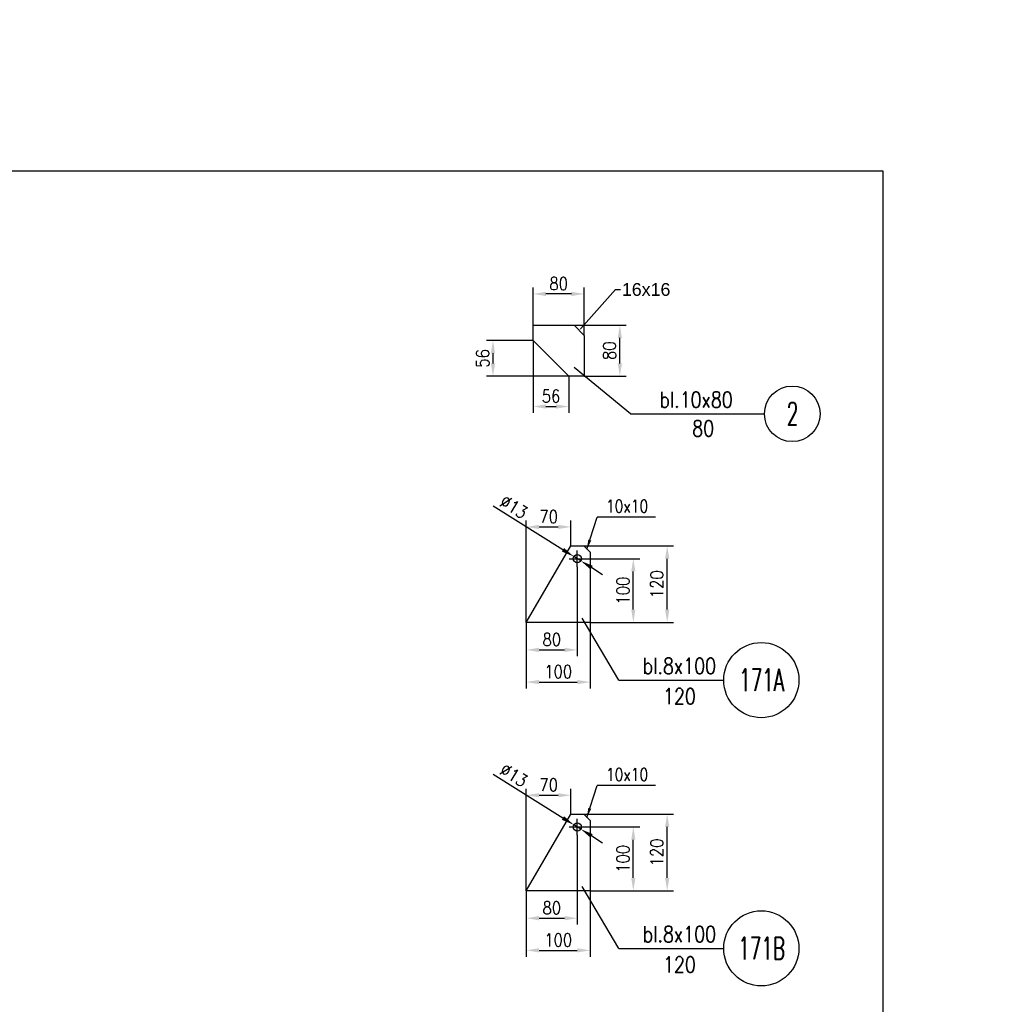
# Model space of a CAD drawing. Header units: millimetres. Extents: x -34919 to 306996, y -293018 to -145733.
# Tile 252 of 256: x 85880 to 87402, y -185681 to -184138. Entities that reach past the tile are written whole.
import ezdxf
from ezdxf import colors
from ezdxf.entities.mleader import LeaderData, LeaderLine
from ezdxf.enums import TextEntityAlignment as Align
from ezdxf.math import Vec2, Vec3

# ---------------------------------------------------------------- set-up
doc = ezdxf.new("R2010")
doc.units = ezdxf.units.MM
doc.header["$LTSCALE"] = 3
doc.linetypes.add('DASHDOT', pattern=[25.4, 12.7, -6.35, 0, -6.35])
for name, color, linetype in [('blaszki', 6, 'Continuous'), ('CIENKA', 4, 'Continuous'), ('K-wypełnienia', 8, 'Continuous'), ('oznaczenia', 4, 'Continuous'), ('Prz', 5, 'Continuous'), ('slupki', 7, 'Continuous')]:
    doc.layers.add(name, color=color, linetype=linetype)
doc.layers.add('OPISY', color=2, linetype='Continuous', lineweight=13)
doc.layers.add('SIATKA', color=5, linetype='Continuous', lineweight=18)
doc.styles.add('NOVE3', font='romans.shx', dxfattribs={"width": 0.7})
doc.styles.add('R20', font='romans.shx', dxfattribs={"width": 0.85})
doc.styles.add('R40', font='romans.shx', dxfattribs={"width": 0.8, "height": 40})
doc.styles.add('R50', font='romans.shx', dxfattribs={"width": 0.85, "height": 50})
doc.styles.get("Standard").update_dxf_attribs({"font": 'arial.ttf', "height": 25})
doc.styles.add('WYMIAR1', font='ROMANS.shx', dxfattribs={"width": 0.7, "oblique": 15})
doc.dimstyles.new('NORM20', dxfattribs={"dimscale": 20, "dimtxt": 2, "dimasz": 1.5, "dimexe": 1, "dimexo": 1, "dimgap": 1, "dimtad": 1, "dimdec": 0, "dimzin": 0, "dimdsep": 46, "dimtxsty": 'WYMIAR1', "dimcen": 1.5, "dimclrd": 4, "dimclre": 4, "dimclrt": 3, "dimadec": 0, "dimazin": 0, "dimtfac": 1, "dimtdec": 0, "dimtmove": 2, "dimatfit": 3, "dimfxl": 1, "dimtolj": 1, "dimtzin": 0, "dimarcsym": 0})
doc.dimstyles.new('Skala 1_10', dxfattribs={"dimscale": 10, "dimtxt": 2, "dimasz": 2, "dimexe": 1, "dimexo": 0, "dimtad": 1, "dimdec": 0, "dimdsep": 46, "dimtxsty": 'R20', "dimcen": 0, "dimclrd": 4, "dimclre": 4, "dimclrt": 3, "dimadec": 0, "dimazin": 0, "dimtfac": 1, "dimtdec": 0, "dimtix": 1, "dimtmove": 0, "dimatfit": 2, "dimfxl": 1, "dimtolj": 1, "dimtzin": 0, "dimarcsym": 0})

# ---------------------------------------------------------------- blocks, each defined once
blk = doc.blocks.new('*D354')
at = {"color": 4, "lineweight": -2, "transparency": 16777216}
for p, q in [((86748.8, -184616.7), (86830.7, -184616.7)), ((86820.7, -184676.7), (86820.7, -184636.7)), ((86764.8, -184696.7), (86830.7, -184696.7))]:
    blk.add_line(p, q, dxfattribs=at)
at = {"color": 4, "transparency": 16777216}
for points in [[(86817.4, -184636.7), (86824, -184636.7), (86820.7, -184616.7)], [(86817.4, -184676.7), (86824, -184676.7), (86820.7, -184696.7)]]:
    blk.add_solid(points, dxfattribs=at)
at = {"layer": 'Defpoints', "color": 0, "transparency": 16777216}
for p in [(86748.8, -184616.7, 0), (86820.7, -184616.7), (86764.8, -184696.7, 0)]:
    blk.add_point(p, dxfattribs=at)
at = {"color": 3, "transparency": 16777216, "insert": (86804.4, -184656.7), "char_height": 20, "attachment_point": 5, "rotation": 90, "style": 'R20'}
blk.add_mtext('\\A1;80', dxfattribs=at)
blk = doc.blocks.new('*D355')
at = {"color": 4, "lineweight": -2, "transparency": 16777216}
for p, q in [((86684.8, -184616.7), (86684.8, -184557.6)), ((86764.8, -184632.7), (86764.8, -184557.6)), ((86744.8, -184567.6), (86704.8, -184567.6))]:
    blk.add_line(p, q, dxfattribs=at)
at = {"color": 4, "transparency": 16777216}
for points in [[(86704.8, -184564.3), (86704.8, -184571), (86684.8, -184567.6)], [(86744.8, -184564.3), (86744.8, -184571), (86764.8, -184567.6)]]:
    blk.add_solid(points, dxfattribs=at)
at = {"layer": 'Defpoints', "color": 0, "transparency": 16777216}
for p in [(86684.8, -184567.6), (86684.8, -184616.7, 0), (86764.8, -184632.7, 0)]:
    blk.add_point(p, dxfattribs=at)
at = {"color": 3, "transparency": 16777216, "insert": (86724.8, -184551.4), "char_height": 20, "attachment_point": 5, "style": 'R20'}
blk.add_mtext('\\A1;80', dxfattribs=at)
blk = doc.blocks.new('*D356')
at = {"color": 4, "lineweight": -2, "transparency": 16777216}
for p, q in [((86684.8, -184640.7), (86611.7, -184640.7)), ((86621.7, -184660.7), (86621.7, -184676.7)), ((86740.8, -184696.7), (86611.7, -184696.7))]:
    blk.add_line(p, q, dxfattribs=at)
at = {"color": 4, "transparency": 16777216}
for points in [[(86618.4, -184660.7), (86625.1, -184660.7), (86621.7, -184640.7)], [(86618.4, -184676.7), (86625.1, -184676.7), (86621.7, -184696.7)]]:
    blk.add_solid(points, dxfattribs=at)
at = {"layer": 'Defpoints', "color": 0, "transparency": 16777216}
for p in [(86684.8, -184640.7, 0), (86621.7, -184696.7), (86740.8, -184696.7, 0)]:
    blk.add_point(p, dxfattribs=at)
at = {"color": 3, "transparency": 16777216, "insert": (86605.5, -184668.7), "char_height": 20, "attachment_point": 5, "rotation": 90, "style": 'R20'}
blk.add_mtext('\\A1;56', dxfattribs=at)
blk = doc.blocks.new('*D357')
at = {"color": 4, "lineweight": -2, "transparency": 16777216}
for p, q in [((86684.8, -184640.7), (86684.8, -184754.2)), ((86740.8, -184696.7), (86740.8, -184754.2)), ((86704.8, -184744.2), (86720.8, -184744.2))]:
    blk.add_line(p, q, dxfattribs=at)
at = {"color": 4, "transparency": 16777216}
for points in [[(86704.8, -184740.8), (86704.8, -184747.5), (86684.8, -184744.2)], [(86720.8, -184740.8), (86720.8, -184747.5), (86740.8, -184744.2)]]:
    blk.add_solid(points, dxfattribs=at)
at = {"layer": 'Defpoints', "color": 0, "transparency": 16777216}
for p in [(86684.8, -184640.7, 0), (86740.8, -184696.7, 0), (86740.8, -184744.2)]:
    blk.add_point(p, dxfattribs=at)
at = {"color": 3, "transparency": 16777216, "insert": (86712.8, -184727.9), "char_height": 20, "attachment_point": 5, "style": 'R20'}
blk.add_mtext('\\A1;56', dxfattribs=at)
blk = doc.blocks.new('*D331')
at = {"layer": 'Defpoints', "color": 0, "transparency": 16777216}
for p in [(86754, -184995.7), (86674, -185082.6), (86754, -185125.7)]:
    blk.add_point(p, dxfattribs=at)
at = {"layer": 'SIATKA', "color": 4, "lineweight": -2, "transparency": 16777216}
for p, q in [((86754, -184995.7), (86754, -185135.7)), ((86674, -185082.6), (86674, -185135.7)), ((86694, -185125.7), (86734, -185125.7))]:
    blk.add_line(p, q, dxfattribs=at)
at = {"layer": 'SIATKA', "color": 4, "transparency": 16777216}
for points in [[(86694, -185122.4), (86694, -185129.1), (86674, -185125.7)], [(86734, -185122.4), (86734, -185129.1), (86754, -185125.7)]]:
    blk.add_solid(points, dxfattribs=at)
at = {"layer": 'SIATKA', "color": 3, "transparency": 16777216, "insert": (86714, -185109.5), "char_height": 20, "attachment_point": 5, "style": 'R20'}
blk.add_mtext('\\A1;80', dxfattribs=at)
blk = doc.blocks.new('*D332')
at = {"layer": 'Defpoints', "color": 0, "transparency": 16777216}
for p in [(86674, -185082.6), (86774, -185082.6), (86774, -185176.2)]:
    blk.add_point(p, dxfattribs=at)
at = {"layer": 'SIATKA', "color": 4, "lineweight": -2, "transparency": 16777216}
for p, q in [((86674, -185082.6), (86674, -185186.2)), ((86774, -185082.6), (86774, -185186.2)), ((86694, -185176.2), (86754, -185176.2))]:
    blk.add_line(p, q, dxfattribs=at)
at = {"layer": 'SIATKA', "color": 4, "transparency": 16777216}
for points in [[(86694, -185172.8), (86694, -185179.5), (86674, -185176.2)], [(86754, -185172.8), (86754, -185179.5), (86774, -185176.2)]]:
    blk.add_solid(points, dxfattribs=at)
at = {"layer": 'SIATKA', "color": 3, "transparency": 16777216, "insert": (86724, -185159.9), "char_height": 20, "attachment_point": 5, "style": 'R20'}
blk.add_mtext('\\A1;100', dxfattribs=at)
blk = doc.blocks.new('*D333')
at = {"layer": 'Defpoints', "color": 0, "transparency": 16777216}
for p in [(86767, -184982.7), (86841.8, -184982.7), (86774, -185082.6)]:
    blk.add_point(p, dxfattribs=at)
at = {"layer": 'SIATKA', "color": 4, "lineweight": -2, "transparency": 16777216}
for p, q in [((86767, -184982.7), (86851.8, -184982.7)), ((86841.8, -185062.6), (86841.8, -185002.7)), ((86774, -185082.6), (86851.8, -185082.6))]:
    blk.add_line(p, q, dxfattribs=at)
at = {"layer": 'SIATKA', "color": 4, "transparency": 16777216}
for points in [[(86838.5, -185002.7), (86845.1, -185002.7), (86841.8, -184982.7)], [(86838.5, -185062.6), (86845.1, -185062.6), (86841.8, -185082.6)]]:
    blk.add_solid(points, dxfattribs=at)
at = {"layer": 'SIATKA', "color": 3, "transparency": 16777216, "insert": (86825.6, -185032.7), "char_height": 20, "attachment_point": 5, "rotation": 90, "style": 'R20'}
blk.add_mtext('\\A1;100', dxfattribs=at)
blk = doc.blocks.new('*D334')
at = {"layer": 'Defpoints', "color": 0, "transparency": 16777216}
for p in [(86764, -184962.7), (86894.9, -184962.7), (86774, -185082.6)]:
    blk.add_point(p, dxfattribs=at)
at = {"layer": 'SIATKA', "color": 4, "lineweight": -2, "transparency": 16777216}
for p, q in [((86764, -184962.7), (86904.9, -184962.7)), ((86894.9, -185062.6), (86894.9, -184982.7)), ((86774, -185082.6), (86904.9, -185082.6))]:
    blk.add_line(p, q, dxfattribs=at)
at = {"layer": 'SIATKA', "color": 4, "transparency": 16777216}
for points in [[(86891.6, -184982.7), (86898.3, -184982.7), (86894.9, -184962.7)], [(86891.6, -185062.6), (86898.3, -185062.6), (86894.9, -185082.6)]]:
    blk.add_solid(points, dxfattribs=at)
at = {"layer": 'SIATKA', "color": 3, "transparency": 16777216, "insert": (86878.7, -185022.7), "char_height": 20, "attachment_point": 5, "rotation": 90, "style": 'R20'}
blk.add_mtext('\\A1;120', dxfattribs=at)
blk = doc.blocks.new('*D335')
at = {"layer": 'Defpoints', "color": 0, "transparency": 16777216}
for p in [(86744, -184933), (86744, -184962.7), (86674, -185082.6)]:
    blk.add_point(p, dxfattribs=at)
at = {"layer": 'SIATKA', "color": 4, "lineweight": -2, "transparency": 16777216}
for p, q in [((86674, -185082.6), (86674, -184923)), ((86694, -184933), (86724, -184933)), ((86744, -184962.7), (86744, -184923))]:
    blk.add_line(p, q, dxfattribs=at)
at = {"layer": 'SIATKA', "color": 4, "transparency": 16777216}
for points in [[(86694, -184929.6), (86694, -184936.3), (86674, -184933)], [(86724, -184929.6), (86724, -184936.3), (86744, -184933)]]:
    blk.add_solid(points, dxfattribs=at)
at = {"layer": 'SIATKA', "color": 3, "transparency": 16777216, "insert": (86709, -184916.7), "char_height": 20, "attachment_point": 5, "style": 'R20'}
blk.add_mtext('\\A1;70', dxfattribs=at)
blk = doc.blocks.new('*D336')
at = {"layer": 'Defpoints', "color": 0, "transparency": 16777216}
for p in [(86748.4, -184979.3), (86759.5, -184986.2)]:
    blk.add_point(p, dxfattribs=at)
at = {"layer": 'SIATKA', "color": 4, "lineweight": -2, "transparency": 16777216}
for p, q in [((86731.5, -184968.7), (86622.1, -184900.5)), ((86759.5, -184986.2), (86748.4, -184979.3)), ((86776.5, -184996.8), (86793.4, -185007.3))]:
    blk.add_line(p, q, dxfattribs=at)
at = {"layer": 'SIATKA', "color": 4, "transparency": 16777216}
for points in [[(86733.2, -184965.9), (86729.7, -184971.5), (86748.4, -184979.3)], [(86778.2, -184993.9), (86774.7, -184999.6), (86759.5, -184986.2)]]:
    blk.add_solid(points, dxfattribs=at)
at = {"layer": 'SIATKA', "color": 3, "transparency": 16777216, "insert": (86654.3, -184901.4), "char_height": 20, "attachment_point": 5, "rotation": 328.0518, "style": 'R20'}
blk.add_mtext('\\A1;∅13', dxfattribs=at)
blk = doc.blocks.new('*D337')
at = {"layer": 'Defpoints', "color": 0, "transparency": 16777216}
for p in [(86754, -185416.3), (86674, -185503.3), (86754, -185546.4)]:
    blk.add_point(p, dxfattribs=at)
at = {"layer": 'SIATKA', "color": 4, "lineweight": -2, "transparency": 16777216}
for p, q in [((86754, -185416.3), (86754, -185556.4)), ((86674, -185503.3), (86674, -185556.4)), ((86694, -185546.4), (86734, -185546.4))]:
    blk.add_line(p, q, dxfattribs=at)
at = {"layer": 'SIATKA', "color": 4, "transparency": 16777216}
for points in [[(86694, -185543), (86694, -185549.7), (86674, -185546.4)], [(86734, -185543), (86734, -185549.7), (86754, -185546.4)]]:
    blk.add_solid(points, dxfattribs=at)
at = {"layer": 'SIATKA', "color": 3, "transparency": 16777216, "insert": (86714, -185530.1), "char_height": 20, "attachment_point": 5, "style": 'R20'}
blk.add_mtext('\\A1;80', dxfattribs=at)
blk = doc.blocks.new('*D338')
at = {"layer": 'Defpoints', "color": 0, "transparency": 16777216}
for p in [(86674, -185503.3), (86774, -185503.3), (86774, -185596.8)]:
    blk.add_point(p, dxfattribs=at)
at = {"layer": 'SIATKA', "color": 4, "lineweight": -2, "transparency": 16777216}
for p, q in [((86674, -185503.3), (86674, -185606.8)), ((86774, -185503.3), (86774, -185606.8)), ((86694, -185596.8), (86754, -185596.8))]:
    blk.add_line(p, q, dxfattribs=at)
at = {"layer": 'SIATKA', "color": 4, "transparency": 16777216}
for points in [[(86694, -185593.4), (86694, -185600.1), (86674, -185596.8)], [(86754, -185593.4), (86754, -185600.1), (86774, -185596.8)]]:
    blk.add_solid(points, dxfattribs=at)
at = {"layer": 'SIATKA', "color": 3, "transparency": 16777216, "insert": (86724, -185580.5), "char_height": 20, "attachment_point": 5, "style": 'R20'}
blk.add_mtext('\\A1;100', dxfattribs=at)
blk = doc.blocks.new('*D339')
at = {"layer": 'Defpoints', "color": 0, "transparency": 16777216}
for p in [(86767, -185403.3), (86841.8, -185403.3), (86774, -185503.3)]:
    blk.add_point(p, dxfattribs=at)
at = {"layer": 'SIATKA', "color": 4, "lineweight": -2, "transparency": 16777216}
for p, q in [((86767, -185403.3), (86851.8, -185403.3)), ((86841.8, -185483.3), (86841.8, -185423.3)), ((86774, -185503.3), (86851.8, -185503.3))]:
    blk.add_line(p, q, dxfattribs=at)
at = {"layer": 'SIATKA', "color": 4, "transparency": 16777216}
for points in [[(86838.5, -185423.3), (86845.1, -185423.3), (86841.8, -185403.3)], [(86838.5, -185483.3), (86845.1, -185483.3), (86841.8, -185503.3)]]:
    blk.add_solid(points, dxfattribs=at)
at = {"layer": 'SIATKA', "color": 3, "transparency": 16777216, "insert": (86825.6, -185453.3), "char_height": 20, "attachment_point": 5, "rotation": 90, "style": 'R20'}
blk.add_mtext('\\A1;100', dxfattribs=at)
blk = doc.blocks.new('*D340')
at = {"layer": 'Defpoints', "color": 0, "transparency": 16777216}
for p in [(86764, -185383.3), (86894.9, -185383.3), (86774, -185503.3)]:
    blk.add_point(p, dxfattribs=at)
at = {"layer": 'SIATKA', "color": 4, "lineweight": -2, "transparency": 16777216}
for p, q in [((86764, -185383.3), (86904.9, -185383.3)), ((86894.9, -185483.3), (86894.9, -185403.3)), ((86774, -185503.3), (86904.9, -185503.3))]:
    blk.add_line(p, q, dxfattribs=at)
at = {"layer": 'SIATKA', "color": 4, "transparency": 16777216}
for points in [[(86891.6, -185403.3), (86898.3, -185403.3), (86894.9, -185383.3)], [(86891.6, -185483.3), (86898.3, -185483.3), (86894.9, -185503.3)]]:
    blk.add_solid(points, dxfattribs=at)
at = {"layer": 'SIATKA', "color": 3, "transparency": 16777216, "insert": (86878.7, -185443.3), "char_height": 20, "attachment_point": 5, "rotation": 90, "style": 'R20'}
blk.add_mtext('\\A1;120', dxfattribs=at)
blk = doc.blocks.new('*D341')
at = {"layer": 'Defpoints', "color": 0, "transparency": 16777216}
for p in [(86744, -185353.6), (86744, -185383.3), (86674, -185503.3)]:
    blk.add_point(p, dxfattribs=at)
at = {"layer": 'SIATKA', "color": 4, "lineweight": -2, "transparency": 16777216}
for p, q in [((86674, -185503.3), (86674, -185343.6)), ((86744, -185383.3), (86744, -185343.6)), ((86694, -185353.6), (86724, -185353.6))]:
    blk.add_line(p, q, dxfattribs=at)
at = {"layer": 'SIATKA', "color": 4, "transparency": 16777216}
for points in [[(86694, -185350.3), (86694, -185356.9), (86674, -185353.6)], [(86724, -185350.3), (86724, -185356.9), (86744, -185353.6)]]:
    blk.add_solid(points, dxfattribs=at)
at = {"layer": 'SIATKA', "color": 3, "transparency": 16777216, "insert": (86709, -185337.3), "char_height": 20, "attachment_point": 5, "style": 'R20'}
blk.add_mtext('\\A1;70', dxfattribs=at)
blk = doc.blocks.new('*D342')
at = {"layer": 'Defpoints', "color": 0, "transparency": 16777216}
for p in [(86748.4, -185399.9), (86759.5, -185406.8)]:
    blk.add_point(p, dxfattribs=at)
at = {"layer": 'SIATKA', "color": 4, "lineweight": -2, "transparency": 16777216}
for p, q in [((86731.5, -185389.3), (86622.1, -185321.1)), ((86759.5, -185406.8), (86748.4, -185399.9)), ((86776.5, -185417.4), (86793.4, -185428))]:
    blk.add_line(p, q, dxfattribs=at)
at = {"layer": 'SIATKA', "color": 4, "transparency": 16777216}
for points in [[(86733.2, -185386.5), (86729.7, -185392.2), (86748.4, -185399.9)], [(86778.2, -185414.5), (86774.7, -185420.2), (86759.5, -185406.8)]]:
    blk.add_solid(points, dxfattribs=at)
at = {"layer": 'SIATKA', "color": 3, "transparency": 16777216, "insert": (86654.3, -185322), "char_height": 20, "attachment_point": 5, "rotation": 328.0518, "style": 'R20'}
blk.add_mtext('\\A1;∅13', dxfattribs=at)

msp = doc.modelspace()

# ---------------------------------------------------------------- linework, layer by layer
at = {"color": 4}
for p, q in [((86837.199, -184755.662), (86748.863, -184683.079)), ((86837.199, -184755.662), (87047.494, -184755.662)), ((86818.844, -185173.07), (86983.561, -185173.07)), ((86818.844, -185593.686), (86983.561, -185593.686))]:
    msp.add_line(p, q, dxfattribs=at)
at = {"color": 6, "elevation": 0}
for points in [[(86673.964, -185082.638), (86743.964, -184962.729), (86743.964, -184962.729), (86763.964, -184962.729), (86773.964, -184972.729), (86773.964, -185082.638), (86673.964, -185082.638)], [(86673.964, -185503.254), (86743.964, -185383.345), (86743.964, -185383.345), (86763.964, -185383.345), (86773.964, -185393.345), (86773.964, -185503.254), (86673.964, -185503.254)]]:
    msp.add_lwpolyline(points, dxfattribs=at)
at = {"color": 6}
for centre in [(86753.964, -184982.729), (86753.964, -185403.345)]:
    msp.add_circle(centre, 6.5, dxfattribs=at)
at = {"layer": 'blaszki', "elevation": 0}
msp.add_lwpolyline([(86764.827, -184696.726), (86740.827, -184696.726), (86684.827, -184640.726), (86684.827, -184616.726), (86748.827, -184616.726), (86764.827, -184632.726)], close=True, dxfattribs=at)
at = {"layer": 'CIENKA', "linetype": 'Continuous'}
for p, q in [((86818.844, -185173.07), (86761.805, -185076.126)), ((86818.844, -185593.686), (86761.805, -185496.741))]:
    msp.add_line(p, q, dxfattribs=at)
at = {"layer": 'K-wypełnienia', "color": 1, "linetype": 'Continuous'}
for centre, radius in [((87091.06, -184755.662), 43.566), ((87042.528, -185173.07), 58.967), ((87042.528, -185593.686), 58.967)]:
    msp.add_circle(centre, radius, dxfattribs=at)
at = {"layer": 'oznaczenia'}
for p, q in [((86876.378, -184917.509, 0), (86785.197, -184917.509, 0)), ((86876.378, -185338.125, 0), (86785.197, -185338.125, 0))]:
    msp.add_line(p, q, dxfattribs=at)
at = {"layer": 'Prz'}
msp.add_lwpolyline([(83133.343, -184374.722), (87233.343, -184374.722), (87233.343, -187274.722), (83133.343, -187274.722)], close=True, dxfattribs=at)
at = {"layer": 'slupki', "color": 4, "linetype": 'DASHDOT', "elevation": 0, "flags": 128}
for points in [[(86753.964, -184995.729), (86753.964, -184969.729)], [(86740.964, -184982.729), (86766.964, -184982.729)], [(86753.964, -185416.345), (86753.964, -185390.345)], [(86740.964, -185403.345), (86766.964, -185403.345)]]:
    msp.add_lwpolyline(points, dxfattribs=at)

# ---------------------------------------------------------------- texts
at = {"color": 20, "insert": (33837.901, -182331.101), "char_height": 300, "width": 16331.01415, "attachment_point": 1, "style": 'NOVE3'}
msp.add_mtext('{\\C1;Wytyczne montażowe\\P\\H0.83333x;\\C3;Podczas montażu należy bezwzględnie przestrzegać dopuszczalnych tolerancji z uwagi na ścisłe dopasowanie elementów amortyzujących ugięcia dźwigarów przekrycia auli.\\P\\H1.2x;\\C1;\\PZabezpieczenia antykorozyjne.\\C256;\\P\\H0.83333x;\\C3;Wszystkie elementy stalowe konstrukcji należy poddać ocynkowaniu ogniowemu.\\PKonstrukcje przeznaczone do cynkowania ogniowego powinny odpowiadać następującym warunkom:\\P\\pl900;^I1. Spoiny powinny być wykonane metodą półautomatyczną w osłonie gazów ochronnych. Nie zaleca się spawania elektrodą otuloną, ze względu na złą jakość powłoki cynkowej na spoinach.\\P^I2. Powierzchnia konstrukcji powinna być wolna od: zawalcowań, zgorzelin, odprysków po spawaniu, ostrych krawędzi, zanieczyszczeń farbami, olejami, emulsjami oraz innymi materiałami stosowanymi przy trasowaniu, znakowaniu, spawaniu, wierceniu itp. W przypadku spawania elektrodą należy dokładnie usunąć otulinę spawalniczą w celu zminimalizowania wad powłoki. Po ocynkowaniu uwydatnią się wady jakości powierzchni stali np. zawalcowania, rysy traserskie, zeszlifowania, pory, odpryski spawalnicze, wadliwe spoiny.\\P^I3. Elementy konstrukcyjne powinny posiadać odpowiednie otwory technologiczne do odpowietrzenia, swobodnego przepływu cynku zewnątrz i wewnątrz elementu oraz do podwieszenia (mogą być przyspawane uchwyty z blachy z otworami).\\P^I4. W przypadku powierzchni spawanych na zakładkę, spoina powinna być szczelna ze wszystkich stron (spawana na około), a nakładki szczelnie przylegać do konstrukcji. Przekroje skrzynkowe oraz powierzchnie nakładające się mogą powodować uszkodzenie konstrukcji - pękanie spoin.\\P^I5. Każdy element konstrukcyjny powinien składać się z jednego gatunku stali.\\P^I6. Konstrukcje nie powinny posiadać małych szczelin lub wnęk. Spoiny powinny być szczelne i zamknięte wokół elementu, ponieważ w przeciwnym przypadku mogą po cynkowaniu wylewać się z nich resztki topnika i kwasu pogarszając jakość powłoki (tzw. "krwawe wycieki").\\P^I7. Naddatek wymiarowy dla otworów pod śruby powinien wynosić 1 - 2 mm.\\PTermiczne oddziaływanie kąpieli cynkowej uwalnia w elementach naprężenia wewnętrzne, co może powodować odkształcenia. Szczególnie uwidacznia się to w elementach spawanych. Dotyczy to także dwuteowników spawanych, których odkształcenia po cynkowaniu mogą przekroczyć dopuszczalne normy, oraz nie usztywnionych arkuszy blach i otwartych kształtowników giętych.\\P\\C256;\\P\\pl0;\\H1.2x;\\C1;Malowanie konstrukcji.\\P\\H0.83333x;\\C3;Wszystkie elementy stalowe konstrukcji należy pomalować proszkowo na kolor RAL 9011}', dxfattribs=at)
at = {"layer": 'OPISY', "width": 0.8}
for s, height, style, p in [('bl.10x80', 25, 'R50', (86940.3, -184733.448)), ('80', 25, 'R50', (86951.335, -184778.471)), ('10x10', 20, 'R40', (86832.011, -184900.446, 0)), ('bl.8x100', 25, 'R50', (86914.116, -185150.857)), ('120', 25, 'R50', (86914.116, -185198.459)), ('10x10', 20, 'R40', (86832.011, -185321.061, 0)), ('bl.8x100', 25, 'R50', (86914.116, -185571.473)), ('120', 25, 'R50', (86914.116, -185619.074))]:
    msp.add_text(s, height=height, dxfattribs=dict(at, style=style)).set_placement(p, align=Align.MIDDLE)
at = {"layer": 'OPISY', "color": 2, "style": 'R50', "width": 0.6}
for s, p in [('2', (87091.453, -184755.453)), ('171A', (87042.92, -185172.862)), ('171B', (87042.92, -185593.477))]:
    msp.add_text(s, height=35, dxfattribs=at).set_placement(p, align=Align.MIDDLE)

# ---------------------------------------------------------------- dimensions: what is measured, and where the dimension line sits
at = {"color": 7}
for base, p1, p2, picture, middle in [((86684.827, -184567.641), (86764.827, -184632.726, 0), (86684.827, -184616.726, 0), '*D355', (86724.827, -184551.391)), ((86740.827, -184744.161), (86684.827, -184640.726, 0), (86740.827, -184696.726, 0), '*D357', (86712.827, -184727.911))]:
    dim = msp.add_linear_dim(base=base, p1=p1, p2=p2, dimstyle='Skala 1_10', dxfattribs=at)
    dim.commit()
    dim.dimension.update_dxf_attribs({"geometry": picture, "text_midpoint": middle})
for base, p1, p2, picture, middle in [((86820.695, -184616.726), (86764.827, -184696.726, 0), (86748.827, -184616.726, 0), '*D354', (86804.445, -184656.726)), ((86621.73, -184696.726), (86684.827, -184640.726, 0), (86740.827, -184696.726, 0), '*D356', (86605.48, -184668.726))]:
    dim = msp.add_linear_dim(base=base, p1=p1, p2=p2, angle=90, dimstyle='Skala 1_10', dxfattribs=at)
    dim.commit()
    dim.dimension.update_dxf_attribs({"geometry": picture, "text_midpoint": middle})
at = {"layer": 'SIATKA', "color": 3}
for p1, p2, picture, middle in [((86759.48, -184986.169), (86748.449, -184979.29), '*D336', (86645.654, -184915.186)), ((86759.48, -185406.784), (86748.449, -185399.905), '*D342', (86645.654, -185335.801))]:
    dim = msp.add_diameter_dim_2p(p1=p1, p2=p2, dimstyle='Skala 1_10', dxfattribs=at)
    dim.commit()
    dim.dimension.update_dxf_attribs({"geometry": picture, "text_midpoint": middle, "dimtype": 163})
for base, p1, p2, picture, middle in [((86743.964, -184932.982), (86673.964, -185082.638), (86743.964, -184962.729), '*D335', (86708.964, -184916.732)), ((86753.964, -185125.74), (86673.964, -185082.638), (86753.964, -184995.729), '*D331', (86713.964, -185109.49)), ((86773.964, -185176.157), (86673.964, -185082.638), (86773.964, -185082.638), '*D332', (86723.964, -185159.907)), ((86743.964, -185353.597), (86673.964, -185503.254), (86743.964, -185383.345), '*D341', (86708.964, -185337.347)), ((86753.964, -185546.355), (86673.964, -185503.254), (86753.964, -185416.345), '*D337', (86713.964, -185530.105)), ((86773.964, -185596.773), (86673.964, -185503.254), (86773.964, -185503.254), '*D338', (86723.964, -185580.523))]:
    dim = msp.add_linear_dim(base=base, p1=p1, p2=p2, dimstyle='Skala 1_10', dxfattribs=at)
    dim.commit()
    dim.dimension.update_dxf_attribs({"geometry": picture, "text_midpoint": middle})
for base, p1, p2, picture, middle in [((86894.918, -184962.729), (86773.964, -185082.638), (86763.964, -184962.729), '*D334', (86878.668, -185022.684)), ((86841.811, -184982.729), (86773.964, -185082.638), (86766.964, -184982.729), '*D333', (86825.561, -185032.684)), ((86894.918, -185383.345), (86773.964, -185503.254), (86763.964, -185383.345), '*D340', (86878.668, -185443.299)), ((86841.811, -185403.345), (86773.964, -185503.254), (86766.964, -185403.345), '*D339', (86825.561, -185453.299))]:
    dim = msp.add_linear_dim(base=base, p1=p1, p2=p2, angle=90, dimstyle='Skala 1_10', dxfattribs=at)
    dim.commit()
    dim.dimension.update_dxf_attribs({"geometry": picture, "text_midpoint": middle})

# ---------------------------------------------------------------- leaders
at = {"color": 7}
ml = msp.add_multileader_mtext('Standard', dxfattribs=at)
ml.set_content('16x16', color=7)
ml.set_leader_properties()
ml.build(insert=Vec2(0, 0))
ctx = ml.context
ctx.base_point, ctx.char_height, ctx.plane_origin = Vec3(86821.834, -184560.785), 20, Vec3(86756.827, -184624.726)
notes = []
notes.append((ctx, [(0, (1, 1, 0), (86813.834, -184560.785), (1, 0), 8, [(0, [(86756.827, -184624.726)], 0, [])])]))
ctx.mtext.insert, ctx.mtext.flow_direction = Vec3(86823.834, -184550.615), 5
at = {"layer": 'oznaczenia'}
for points in [[(86768.964, -184967.729, 0), (86785.197, -184917.509, 0)], [(86768.964, -185388.345, 0), (86785.197, -185338.125, 0)]]:
    msp.add_leader(points, dimstyle='NORM20', override={"dimscale": 10, "dimcen": 17687.954211}, dxfattribs=at)
for ctx, leaders in notes:
    for number, flags, end, landing, length, lines in leaders:
        leader = LeaderData()
        leader.index, (leader.has_last_leader_line, leader.has_dogleg_vector, leader.attachment_direction) = number, flags
        leader.last_leader_point, leader.dogleg_vector, leader.dogleg_length = Vec3(end), Vec3(landing), length
        for number, points, colour, breaks in lines:
            line = LeaderLine()
            line.index, line.vertices, line.color, line.breaks = number, Vec3.list(points), colors.encode_raw_color(colour), breaks
            leader.lines.append(line)
        ctx.leaders.append(leader)

doc.saveas('drawing.dxf')
